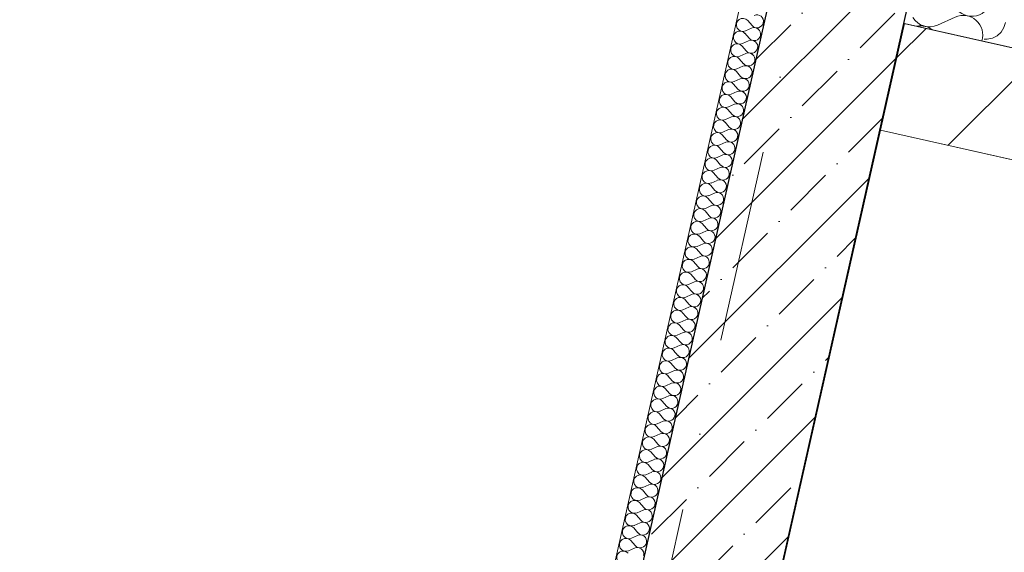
# Model space of a CAD drawing. Header units: millimetres. Extents: x -7218036 to -6920397, y 6117771 to 6333681.
# Tile 46 of 89: x -7184333 to -7182531, y 6148881 to 6149857. Entities that reach past the tile are written whole.
import ezdxf
from ezdxf.enums import TextEntityAlignment as Align

# ---------------------------------------------------------------- set-up
doc = ezdxf.new("R2010")
doc.units = ezdxf.units.MM
doc.header["$MEASUREMENT"] = 0
doc.linetypes.add('Штрихпунктирная', pattern=[670.277762, 352.777767, -176.388884, 0, -141.111112])
for name, color, linetype in [('S - автостоянка.АР', 7, 'Continuous'), ('АР-Стены_внутренние_пилоны.АР', 7, 'Continuous'), ('АР-Стены_Перегородки_100_.АР', 7, 'Continuous'), ('АР-Чертеж-Оси_Осевые размеры.АР', 7, 'Continuous')]:
    doc.layers.add(name, color=color, linetype=linetype)
for name, color, linetype, lineweight in [('АР-Стены_внутренние_пилоны.АР_Ном._пера__1', 7, 'Continuous', 30), ('АР-Стены_Перегородки_100_.АР_Ном._пера__1', 7, 'Continuous', 15), ('АР-Чертеж-Оси_Осевые размеры.АР_Ном._пера__120', 7, 'Continuous', 0)]:
    doc.layers.add(name, color=color, linetype=linetype, lineweight=lineweight)
doc.styles.add('РЎР“Р•РќР•Р\xa0Р\x98Р\xa0_РЎРўР\x98Р›Р¬_3', font='GOTHIC.TTF')

# ---------------------------------------------------------------- blocks, each defined once
blk = doc.blocks.new('*X186', base_point=(-6566190.3, 6562677.8))
at = {"layer": 'АР-Стены_Перегородки_100_.АР_Ном._пера__1', "color": 7, "linetype": 'Continuous', "lineweight": 0}
for p, q in [((-7182617.4, 6149875.6), (-7182637.4, 6149899)), ((-7182620.5, 6149861.6), (-7182653.1, 6149847))]:
    blk.add_line(p, q, dxfattribs=at)
for centre, start, end in [((-7182574.6, 6149968.5), 256.862, 347.8214), ((-7182590.2, 6149898.8), 220.4718, 77.8255), ((-7182605.9, 6149829.1), 342.0865, 114.2116), ((-7182667.7, 6149879.6), 212.0011, 294.2116), ((-7182683.4, 6149809.9), 52.6279, 102.0556)]:
    blk.add_arc(centre, 35.7, start, end, dxfattribs=at)
blk = doc.blocks.new('Стена_78_5', base_point=(-7182333.3, 6151547.9))
at = {"layer": 'АР-Стены_Перегородки_100_.АР_Ном._пера__1', "color": 7, "linetype": 'Continuous', "lineweight": 0, "flags": 128}
for points in [[(-7182366.2, 6151401.5), (-7182714.6, 6149850.1)], [(-7182714.6, 6149850.1), (-7182568.2, 6149817.3)]]:
    blk.add_lwpolyline(points, dxfattribs=at)
at = {"layer": 'АР-Стены_Перегородки_100_.АР', "color": 7, "lineweight": 0}
blk.add_blockref('*X186', (-6566190.3, 6562677.8), dxfattribs=at)
blk = doc.blocks.new('*X190', base_point=(-6566190.3, 6562677.8))
at = {"layer": 'АР-Стены_Перегородки_100_.АР_Ном._пера__1', "color": 7, "linetype": 'Continuous', "lineweight": 0}
for p, q in [((-7182531.4, 6149842.5), (-7182528.7, 6149852)), ((-7182552.5, 6149822.9), (-7182543.7, 6149827.3)), ((-7182543.7, 6149827.3), (-7182536.5, 6149834)), ((-7182536.5, 6149834), (-7182531.4, 6149842.5)), ((-7182567.3, 6149821.4), (-7182562.2, 6149821)), ((-7182562.2, 6149821), (-7182552.5, 6149822.9))]:
    blk.add_line(p, q, dxfattribs=at)
blk = doc.blocks.new('Стена_79_5', base_point=(-7182714.6, 6149850.1))
at = {"layer": 'АР-Стены_Перегородки_100_.АР_Ном._пера__1', "color": 7, "linetype": 'Continuous', "lineweight": 0, "flags": 128}
blk.add_lwpolyline([(-7182568.2, 6149817.3), (-7179790.8, 6149193.5)], dxfattribs=at)
at = {"layer": 'АР-Стены_Перегородки_100_.АР', "color": 7, "lineweight": 0}
blk.add_blockref('*X190', (-6566190.3, 6562677.8), dxfattribs=at)
blk = doc.blocks.new('Стена_81_5', base_point=(-7179544.4, 6149035.6))
at = {"layer": 'АР-Стены_внутренние_пилоны.АР', "linetype": 'Continuous', "lineweight": 0, "true_color": 0x000000}
h = blk.add_hatch(dxfattribs=at)
h.set_pattern_fill('БЛОКИ_БЕТОННЫЕ_ЭФФЕКТИВН_7C', color=18, style=0, pattern_type=2)
h.set_pattern_definition([(45, (-6566190.34, 6562677.8), (-127.279217, 127.279217), [])])
h.paths.add_polyline_path([(-7179644.4, 6149160.6), (-7182713.4, 6149849.9), (-7182757.2, 6149654.7), (-7179688.2, 6148965.5)])
at = {"layer": 'АР-Стены_внутренние_пилоны.АР_Ном._пера__1', "color": 7, "linetype": 'Continuous', "lineweight": 15, "flags": 128}
for points in [[(-7182713.4, 6149849.9), (-7182757.2, 6149654.7)], [(-7179644.4, 6149160.6), (-7182713.4, 6149849.9)], [(-7182757.2, 6149654.7), (-7179688.2, 6148965.5)]]:
    blk.add_lwpolyline(points, dxfattribs=at)
blk = doc.blocks.new('*X370', base_point=(-6566190.3, 6562677.8))
at = {"layer": 'АР-Стены_Перегородки_100_.АР_Ном._пера__1', "color": 7, "linetype": 'Continuous', "lineweight": 0}
for p, q in [((-7183000.2, 6149855.2), (-7182992.5, 6149846.1)), ((-7183005.4, 6149832), (-7182997.7, 6149822.9)), ((-7183004.4, 6149836.6), (-7182993.5, 6149841.5)), ((-7183009.6, 6149813.4), (-7182998.7, 6149818.3)), ((-7183014.8, 6149790.1), (-7183004, 6149795)), ((-7183010.6, 6149808.7), (-7183002.9, 6149799.7)), ((-7183015.9, 6149785.5), (-7183008.1, 6149776.4)), ((-7183021.1, 6149762.3), (-7183013.3, 6149753.2)), ((-7183020, 6149766.9), (-7183009.2, 6149771.8)), ((-7183026.3, 6149739), (-7183018.6, 6149730)), ((-7183025.2, 6149743.7), (-7183014.4, 6149748.6)), ((-7183030.5, 6149720.5), (-7183019.6, 6149725.3)), ((-7183035.7, 6149697.2), (-7183024.8, 6149702.1)), ((-7183031.5, 6149715.8), (-7183023.8, 6149706.8)), ((-7183036.7, 6149692.6), (-7183029, 6149683.5)), ((-7183041.9, 6149669.3), (-7183034.2, 6149660.3)), ((-7183040.9, 6149674), (-7183030, 6149678.9)), ((-7183046.1, 6149650.8), (-7183035.3, 6149655.6)), ((-7183051.3, 6149627.5), (-7183040.5, 6149632.4)), ((-7183047.2, 6149646.1), (-7183039.4, 6149637.1)), ((-7183052.4, 6149622.9), (-7183044.6, 6149613.8)), ((-7183057.6, 6149599.7), (-7183049.9, 6149590.6)), ((-7183056.5, 6149604.3), (-7183045.7, 6149609.2)), ((-7183062.8, 6149576.4), (-7183055.1, 6149567.4)), ((-7183061.8, 6149581.1), (-7183050.9, 6149586)), ((-7183067, 6149557.8), (-7183056.1, 6149562.7)), ((-7183072.2, 6149534.6), (-7183061.3, 6149539.5)), ((-7183068, 6149553.2), (-7183060.3, 6149544.1)), ((-7183073.2, 6149530), (-7183065.5, 6149520.9)), ((-7183078.5, 6149506.7), (-7183070.7, 6149497.7)), ((-7183077.4, 6149511.4), (-7183066.6, 6149516.3)), ((-7183082.6, 6149488.1), (-7183071.8, 6149493)), ((-7183087.9, 6149464.9), (-7183077, 6149469.8)), ((-7183083.7, 6149483.5), (-7183076, 6149474.4)), ((-7183088.9, 6149460.3), (-7183081.2, 6149451.2)), ((-7183094.1, 6149437), (-7183086.4, 6149428)), ((-7183093.1, 6149441.7), (-7183082.2, 6149446.6)), ((-7183099.3, 6149413.8), (-7183091.6, 6149404.7)), ((-7183098.3, 6149418.5), (-7183087.4, 6149423.3)), ((-7183103.5, 6149395.2), (-7183092.6, 6149400.1)), ((-7183108.7, 6149372), (-7183097.9, 6149376.9)), ((-7183104.6, 6149390.6), (-7183096.8, 6149381.5)), ((-7183109.8, 6149367.3), (-7183102, 6149358.3)), ((-7183115, 6149344.1), (-7183107.3, 6149335.1)), ((-7183113.9, 6149348.8), (-7183103.1, 6149353.6)), ((-7183119.2, 6149325.5), (-7183108.3, 6149330.4)), ((-7183124.4, 6149302.3), (-7183113.5, 6149307.2)), ((-7183120.2, 6149320.9), (-7183112.5, 6149311.8)), ((-7183125.4, 6149297.7), (-7183117.7, 6149288.6)), ((-7183130.6, 6149274.4), (-7183122.9, 6149265.4)), ((-7183129.6, 6149279.1), (-7183118.7, 6149283.9)), ((-7183135.9, 6149251.2), (-7183128.1, 6149242.1)), ((-7183134.8, 6149255.8), (-7183124, 6149260.7)), ((-7183140, 6149232.6), (-7183129.2, 6149237.5)), ((-7183145.2, 6149209.4), (-7183134.4, 6149214.3)), ((-7183141.1, 6149228), (-7183133.3, 6149218.9)), ((-7183146.3, 6149204.7), (-7183138.6, 6149195.7)), ((-7183151.5, 6149181.5), (-7183143.8, 6149172.4)), ((-7183150.5, 6149186.1), (-7183139.6, 6149191)), ((-7183155.7, 6149162.9), (-7183144.8, 6149167.8)), ((-7183160.9, 6149139.7), (-7183150, 6149144.6)), ((-7183156.7, 6149158.3), (-7183149, 6149149.2)), ((-7183161.9, 6149135), (-7183154.2, 6149126)), ((-7183167.2, 6149111.8), (-7183159.4, 6149102.7)), ((-7183166.1, 6149116.5), (-7183155.3, 6149121.3)), ((-7183172.4, 6149088.6), (-7183164.7, 6149079.5)), ((-7183171.3, 6149093.2), (-7183160.5, 6149098.1)), ((-7183176.6, 6149070), (-7183165.7, 6149074.9)), ((-7183177.6, 6149065.3), (-7183169.9, 6149056.3)), ((-7183182.8, 6149042.1), (-7183175.1, 6149033.1)), ((-7183181.8, 6149046.8), (-7183170.9, 6149051.6)), ((-7183188, 6149018.9), (-7183180.3, 6149009.8)), ((-7183187, 6149023.5), (-7183176.1, 6149028.4)), ((-7183192.2, 6149000.3), (-7183181.3, 6149005.2)), ((-7183197.4, 6148977.1), (-7183186.6, 6148981.9)), ((-7183193.2, 6148995.7), (-7183185.5, 6148986.6)), ((-7183198.5, 6148972.4), (-7183190.7, 6148963.4)), ((-7183203.7, 6148949.2), (-7183196, 6148940.1)), ((-7183202.6, 6148953.8), (-7183191.8, 6148958.7)), ((-7183208.9, 6148926), (-7183201.2, 6148916.9)), ((-7183207.9, 6148930.6), (-7183197, 6148935.5)), ((-7183213.1, 6148907.4), (-7183202.2, 6148912.3)), ((-7183214.1, 6148902.7), (-7183206.4, 6148893.7)), ((-7183218.3, 6148884.1), (-7183207.4, 6148889))]:
    blk.add_line(p, q, dxfattribs=at)
for centre, start, end in [((-7182983.4, 6149853.9), 347.3416, 114.2115), ((-7183009.3, 6149847.5), 40.4717, 294.2115), ((-7182983.4, 6149853.9), 220.4717, 347.3416), ((-7183014.5, 6149824.2), 40.4717, 294.2115), ((-7182988.6, 6149830.6), 220.4717, 347.3416), ((-7182988.6, 6149830.6), 347.3416, 114.2115), ((-7183019.7, 6149801), 40.4717, 294.2115), ((-7182993.9, 6149807.4), 347.3416, 114.2115), ((-7182999.1, 6149784.2), 347.3416, 114.2115), ((-7182993.9, 6149807.4), 220.4717, 347.3416), ((-7183024.9, 6149777.8), 40.4717, 294.2115), ((-7183004.3, 6149760.9), 347.3416, 114.2115), ((-7182999.1, 6149784.2), 220.4717, 347.3416), ((-7183030.1, 6149754.5), 40.4717, 294.2115), ((-7183004.3, 6149760.9), 220.4717, 347.3416), ((-7183035.3, 6149731.3), 40.4717, 294.2115), ((-7183009.5, 6149737.7), 347.3416, 114.2115), ((-7183040.6, 6149708.1), 40.4717, 294.2115), ((-7183014.7, 6149714.5), 347.3416, 114.2115), ((-7183009.5, 6149737.7), 220.4717, 347.3416), ((-7183019.9, 6149691.2), 347.3416, 114.2115), ((-7183014.7, 6149714.5), 220.4717, 347.3416), ((-7183045.8, 6149684.8), 40.4717, 294.2115), ((-7183019.9, 6149691.2), 220.4717, 347.3416), ((-7183051, 6149661.6), 40.4717, 294.2115), ((-7183025.2, 6149668), 220.4717, 347.3416), ((-7183025.2, 6149668), 347.3416, 114.2115), ((-7183056.2, 6149638.4), 40.4717, 294.2115), ((-7183030.4, 6149644.8), 347.3416, 114.2115), ((-7183035.6, 6149621.6), 347.3416, 114.2115), ((-7183030.4, 6149644.8), 220.4717, 347.3416), ((-7183061.4, 6149615.2), 40.4717, 294.2115), ((-7183035.6, 6149621.6), 220.4717, 347.3416), ((-7183066.6, 6149591.9), 40.4717, 294.2115), ((-7183040.8, 6149598.3), 220.4717, 347.3416), ((-7183040.8, 6149598.3), 347.3416, 114.2115), ((-7183071.9, 6149568.7), 40.4717, 294.2115), ((-7183046, 6149575.1), 347.3416, 114.2115), ((-7183077.1, 6149545.5), 40.4717, 294.2115), ((-7183051.2, 6149551.9), 347.3416, 114.2115), ((-7183046, 6149575.1), 220.4717, 347.3416), ((-7183056.5, 6149528.6), 347.3416, 114.2115), ((-7183051.2, 6149551.9), 220.4717, 347.3416), ((-7183082.3, 6149522.2), 40.4717, 294.2115), ((-7183056.5, 6149528.6), 220.4717, 347.3416), ((-7183087.5, 6149499), 40.4717, 294.2115), ((-7183061.7, 6149505.4), 220.4717, 347.3416), ((-7183061.7, 6149505.4), 347.3416, 114.2115), ((-7183092.7, 6149475.8), 40.4717, 294.2115), ((-7183066.9, 6149482.2), 347.3416, 114.2115), ((-7183072.1, 6149458.9), 347.3416, 114.2115), ((-7183066.9, 6149482.2), 220.4717, 347.3416), ((-7183098, 6149452.5), 40.4717, 294.2115), ((-7183072.1, 6149458.9), 220.4717, 347.3416), ((-7183103.2, 6149429.3), 40.4717, 294.2115), ((-7183077.3, 6149435.7), 220.4717, 347.3416), ((-7183077.3, 6149435.7), 347.3416, 114.2115), ((-7183108.4, 6149406.1), 40.4717, 294.2115), ((-7183082.5, 6149412.5), 347.3416, 114.2115), ((-7183113.6, 6149382.8), 40.4717, 294.2115), ((-7183087.8, 6149389.2), 347.3416, 114.2115), ((-7183082.5, 6149412.5), 220.4717, 347.3416), ((-7183093, 6149366), 347.3416, 114.2115), ((-7183087.8, 6149389.2), 220.4717, 347.3416), ((-7183118.8, 6149359.6), 40.4717, 294.2115), ((-7183093, 6149366), 220.4717, 347.3416), ((-7183124, 6149336.4), 40.4717, 294.2115), ((-7183098.2, 6149342.8), 347.3416, 114.2115), ((-7183129.3, 6149313.2), 40.4717, 294.2115), ((-7183103.4, 6149319.6), 347.3416, 114.2115), ((-7183098.2, 6149342.8), 220.4717, 347.3416), ((-7183108.6, 6149296.3), 347.3416, 114.2115), ((-7183103.4, 6149319.6), 220.4717, 347.3416), ((-7183134.5, 6149289.9), 40.4717, 294.2115), ((-7183108.6, 6149296.3), 220.4717, 347.3416), ((-7183139.7, 6149266.7), 40.4717, 294.2115), ((-7183113.9, 6149273.1), 220.4717, 347.3416), ((-7183113.9, 6149273.1), 347.3416, 114.2115), ((-7183144.9, 6149243.5), 40.4717, 294.2115), ((-7183119.1, 6149249.9), 347.3416, 114.2115), ((-7183150.1, 6149220.2), 40.4717, 294.2115), ((-7183124.3, 6149226.6), 347.3416, 114.2115), ((-7183119.1, 6149249.9), 220.4717, 347.3416), ((-7183129.5, 6149203.4), 347.3416, 114.2115), ((-7183124.3, 6149226.6), 220.4717, 347.3416), ((-7183155.3, 6149197), 40.4717, 294.2115), ((-7183129.5, 6149203.4), 220.4717, 347.3416), ((-7183160.6, 6149173.8), 40.4717, 294.2115), ((-7183134.7, 6149180.2), 347.3416, 114.2115), ((-7183165.8, 6149150.5), 40.4717, 294.2115), ((-7183139.9, 6149156.9), 347.3416, 114.2115), ((-7183134.7, 6149180.2), 220.4717, 347.3416), ((-7183145.2, 6149133.7), 347.3416, 114.2115), ((-7183139.9, 6149156.9), 220.4717, 347.3416), ((-7183171, 6149127.3), 40.4717, 294.2115), ((-7183145.2, 6149133.7), 220.4717, 347.3416), ((-7183176.2, 6149104.1), 40.4717, 294.2115), ((-7183150.4, 6149110.5), 220.4717, 347.3416), ((-7183150.4, 6149110.5), 347.3416, 114.2115), ((-7183181.4, 6149080.8), 40.4717, 294.2115), ((-7183155.6, 6149087.2), 347.3416, 114.2115), ((-7183160.8, 6149064), 347.3416, 114.2115), ((-7183155.6, 6149087.2), 220.4717, 347.3416), ((-7183186.7, 6149057.6), 40.4717, 294.2115), ((-7183166, 6149040.8), 347.3416, 114.2115), ((-7183160.8, 6149064), 220.4717, 347.3416), ((-7183191.9, 6149034.4), 40.4717, 294.2115), ((-7183166, 6149040.8), 220.4717, 347.3416), ((-7183197.1, 6149011.2), 40.4717, 294.2115), ((-7183171.2, 6149017.6), 347.3416, 114.2115), ((-7183202.3, 6148987.9), 40.4717, 294.2115), ((-7183176.5, 6148994.3), 347.3416, 114.2115), ((-7183171.2, 6149017.6), 220.4717, 347.3416), ((-7183181.7, 6148971.1), 347.3416, 114.2115), ((-7183176.5, 6148994.3), 220.4717, 347.3416), ((-7183207.5, 6148964.7), 40.4717, 294.2115), ((-7183181.7, 6148971.1), 220.4717, 347.3416), ((-7183212.7, 6148941.5), 40.4717, 294.2115), ((-7183186.9, 6148947.9), 220.4717, 347.3416), ((-7183186.9, 6148947.9), 347.3416, 114.2115), ((-7183218, 6148918.2), 40.4717, 294.2115), ((-7183192.1, 6148924.6), 347.3416, 114.2115), ((-7183197.3, 6148901.4), 347.3416, 114.2115), ((-7183192.1, 6148924.6), 220.4717, 347.3416), ((-7183223.2, 6148895), 40.4717, 294.2115), ((-7183202.6, 6148878.2), 347.3416, 114.2115), ((-7183197.3, 6148901.4), 220.4717, 347.3416), ((-7183228.4, 6148871.8), 40.4717, 294.2115)]:
    blk.add_arc(centre, 11.9, start, end, dxfattribs=at)
blk = doc.blocks.new('Стена_196_5', base_point=(-7185857.8, 6136996.3))
at = {"layer": 'АР-Стены_Перегородки_100_.АР_Ном._пера__1', "color": 7, "linetype": 'Continuous', "lineweight": 0, "flags": 128}
for points in [[(-7182569, 6151867.3), (-7185906.5, 6137007.3)], [(-7185857.8, 6136996.3), (-7182533.4, 6151797.8)]]:
    blk.add_lwpolyline(points, dxfattribs=at)
at = {"layer": 'АР-Стены_Перегородки_100_.АР', "color": 7, "lineweight": 0}
blk.add_blockref('*X370', (-6566190.3, 6562677.8), dxfattribs=at)
blk = doc.blocks.new('Стандартный Маркер Сетки[11]_5', base_point=(-7182312.1, 6152552))
at = {"layer": 'АР-Чертеж-Оси_Осевые размеры.АР_Ном._пера__120', "color": 7, "linetype": 'Штрихпунктирная', "lineweight": 0}
blk.add_line((-7182531.3, 6151576.3), (-7187093.8, 6131261.9), dxfattribs=at)
at = {"layer": 'АР-Чертеж-Оси_Осевые размеры.АР_Ном._пера__120', "color": 7, "lineweight": 0, "style": 'РЎР“Р•РќР•Р\xa0Р\x98Р\xa0_РЎРўР\x98Р›Р¬_3'}
blk.add_attdef('AC_MarkerText_1', text='', height=350, rotation=347.3417, dxfattribs=at).set_placement((-7187352.5, 6129979.4), align=Align.TOP_CENTER)
blk = doc.blocks.new('Стандартный Маркер Сетки[25]_5', base_point=(-7182312.1, 6152552))
at = {"layer": 'АР-Чертеж-Оси_Осевые размеры.АР_Ном._пера__120', "color": 7, "linetype": 'Штрихпунктирная', "lineweight": 0}
blk.add_line((-7182531.3, 6151576.3), (-7187093.8, 6131261.9), dxfattribs=at)
at = {"layer": 'АР-Чертеж-Оси_Осевые размеры.АР_Ном._пера__120', "color": 7, "lineweight": 0, "style": 'РЎР“Р•РќР•Р\xa0Р\x98Р\xa0_РЎРўР\x98Р›Р¬_3'}
blk.add_attdef('AC_MarkerText_1', text='', height=350, rotation=347.3417, dxfattribs=at).set_placement((-7187352.5, 6129979.4), align=Align.TOP_CENTER)
blk = doc.blocks.new('Стандартный Маркер Сетки[26]_5', base_point=(-7182312.1, 6152552))
at = {"layer": 'АР-Чертеж-Оси_Осевые размеры.АР_Ном._пера__120', "color": 7, "linetype": 'Штрихпунктирная', "lineweight": 0}
blk.add_line((-7182531.3, 6151576.3), (-7187093.8, 6131261.9), dxfattribs=at)
at = {"layer": 'АР-Чертеж-Оси_Осевые размеры.АР_Ном._пера__120', "color": 7, "lineweight": 0, "style": 'РЎР“Р•РќР•Р\xa0Р\x98Р\xa0_РЎРўР\x98Р›Р¬_3'}
blk.add_attdef('AC_MarkerText_1', text='', height=350, rotation=347.3417, dxfattribs=at).set_placement((-7187352.5, 6129979.4), align=Align.TOP_CENTER)
blk = doc.blocks.new('Стандартный Маркер Сетки[27]_5', base_point=(-7182312.1, 6152552))
at = {"layer": 'АР-Чертеж-Оси_Осевые размеры.АР_Ном._пера__120', "color": 7, "linetype": 'Штрихпунктирная', "lineweight": 0}
blk.add_line((-7182531.3, 6151576.3), (-7187093.8, 6131261.9), dxfattribs=at)
at = {"layer": 'АР-Чертеж-Оси_Осевые размеры.АР_Ном._пера__120', "color": 7, "lineweight": 0, "style": 'РЎР“Р•РќР•Р\xa0Р\x98Р\xa0_РЎРўР\x98Р›Р¬_3'}
blk.add_attdef('AC_MarkerText_1', text='', height=350, rotation=347.3417, dxfattribs=at).set_placement((-7187352.5, 6129979.4), align=Align.TOP_CENTER)
blk = doc.blocks.new('Стандартный Маркер Сетки[70]_5', base_point=(-7182312.1, 6152552))
at = {"layer": 'АР-Чертеж-Оси_Осевые размеры.АР_Ном._пера__120', "color": 7, "linetype": 'Штрихпунктирная', "lineweight": 0}
blk.add_line((-7182531.3, 6151576.3), (-7187093.8, 6131261.9), dxfattribs=at)
at = {"layer": 'АР-Чертеж-Оси_Осевые размеры.АР_Ном._пера__120', "color": 7, "lineweight": 0, "style": 'РЎР“Р•РќР•Р\xa0Р\x98Р\xa0_РЎРўР\x98Р›Р¬_3'}
blk.add_attdef('AC_MarkerText_1', text='', height=350, rotation=347.3417, dxfattribs=at).set_placement((-7187352.5, 6129979.4), align=Align.TOP_CENTER)
blk = doc.blocks.new('Стандартный Маркер Сетки[84]_5', base_point=(-7182312.1, 6152552))
at = {"layer": 'АР-Чертеж-Оси_Осевые размеры.АР_Ном._пера__120', "color": 7, "linetype": 'Штрихпунктирная', "lineweight": 0}
blk.add_line((-7182531.3, 6151576.3), (-7187093.8, 6131261.9), dxfattribs=at)
at = {"layer": 'АР-Чертеж-Оси_Осевые размеры.АР_Ном._пера__120', "color": 7, "lineweight": 0, "style": 'РЎР“Р•РќР•Р\xa0Р\x98Р\xa0_РЎРўР\x98Р›Р¬_3'}
blk.add_attdef('AC_MarkerText_1', text='', height=350, rotation=347.3417, dxfattribs=at).set_placement((-7187352.5, 6129979.4), align=Align.TOP_CENTER)
blk = doc.blocks.new('Стандартный Маркер Сетки[85]_5', base_point=(-7182312.1, 6152552))
at = {"layer": 'АР-Чертеж-Оси_Осевые размеры.АР_Ном._пера__120', "color": 7, "linetype": 'Штрихпунктирная', "lineweight": 0}
blk.add_line((-7182531.3, 6151576.3), (-7187093.8, 6131261.9), dxfattribs=at)
at = {"layer": 'АР-Чертеж-Оси_Осевые размеры.АР_Ном._пера__120', "color": 7, "lineweight": 0, "style": 'РЎР“Р•РќР•Р\xa0Р\x98Р\xa0_РЎРўР\x98Р›Р¬_3'}
blk.add_attdef('AC_MarkerText_1', text='', height=350, rotation=347.3417, dxfattribs=at).set_placement((-7187352.5, 6129979.4), align=Align.TOP_CENTER)
blk = doc.blocks.new('Стандартный Маркер Сетки[86]_5', base_point=(-7182312.1, 6152552))
at = {"layer": 'АР-Чертеж-Оси_Осевые размеры.АР_Ном._пера__120', "color": 7, "linetype": 'Штрихпунктирная', "lineweight": 0}
blk.add_line((-7182531.3, 6151576.3), (-7187093.8, 6131261.9), dxfattribs=at)
at = {"layer": 'АР-Чертеж-Оси_Осевые размеры.АР_Ном._пера__120', "color": 7, "lineweight": 0, "style": 'РЎР“Р•РќР•Р\xa0Р\x98Р\xa0_РЎРўР\x98Р›Р¬_3'}
blk.add_attdef('AC_MarkerText_1', text='', height=350, rotation=347.3417, dxfattribs=at).set_placement((-7187352.5, 6129979.4), align=Align.TOP_CENTER)
blk = doc.blocks.new('Стена_272_5', base_point=(-7184058.3, 6144437.7))
at = {"layer": 'АР-Стены_внутренние_пилоны.АР', "linetype": 'Continuous', "lineweight": 0, "true_color": 0x000000}
h = blk.add_hatch(dxfattribs=at)
h.set_pattern_fill('ЖЕЛЕЗОБЕТОН__PROJECT__0005', color=18, style=0, pattern_type=2)
h.set_pattern_definition([(45, (-6566190.34, 6562677.8), (-84.852814, 84.852814), []), (45, (-6566232.77, 6562720.22), (-84.852814, 84.852814), [90, -30, 0, -30])])
h.paths.add_polyline_path([(-7183936.4, 6144410.3), (-7182333.3, 6151547.9), (-7182533.4, 6151797.8), (-7184180.3, 6144465.1)])
at = {"layer": 'АР-Стены_внутренние_пилоны.АР_Ном._пера__1', "color": 7, "linetype": 'Continuous', "lineweight": 30, "flags": 128}
for points in [[(-7182533.4, 6151797.8), (-7184180.3, 6144465.1)], [(-7183936.4, 6144410.3), (-7182333.3, 6151547.9)]]:
    blk.add_lwpolyline(points, dxfattribs=at)

msp = doc.modelspace()

# ---------------------------------------------------------------- linework, layer by layer
at = {"layer": 'S - автостоянка.АР', "color": 254, "linetype": 'Continuous', "lineweight": 0, "true_color": 0xd1c7d6, "flags": 128}
msp.add_lwpolyline([(-7182757.2, 6149654.7), (-7183250, 6147463.5), (-7179909.2, 6146712.2), (-7178494, 6146393.9), (-7178001.3, 6148585.2), (-7178002.5, 6148585.4), (-7177534.8, 6150664.8), (-7178977.5, 6150989.2), (-7179445.1, 6148909.9)], close=True, dxfattribs=at)

# ---------------------------------------------------------------- block references
at = {"layer": 'АР-Стены_внутренние_пилоны.АР', "color": 7, "lineweight": 0}
for name, p in [('Стена_272_5', (-7184058.3, 6144437.7)), ('Стена_81_5', (-7179544.4, 6149035.6))]:
    msp.add_blockref(name, p, dxfattribs=at)
at = {"layer": 'АР-Стены_Перегородки_100_.АР', "color": 7, "lineweight": 0}
for name, p in [('Стена_196_5', (-7185857.8, 6136996.3)), ('Стена_78_5', (-7182333.3, 6151547.9)), ('Стена_79_5', (-7182714.6, 6149850.1))]:
    msp.add_blockref(name, p, dxfattribs=at)
at = {"layer": 'АР-Чертеж-Оси_Осевые размеры.АР', "color": 8, "linetype": 'Continuous', "lineweight": 15}
for name in ['Стандартный Маркер Сетки[11]_5', 'Стандартный Маркер Сетки[25]_5', 'Стандартный Маркер Сетки[26]_5', 'Стандартный Маркер Сетки[27]_5', 'Стандартный Маркер Сетки[70]_5', 'Стандартный Маркер Сетки[84]_5', 'Стандартный Маркер Сетки[85]_5', 'Стандартный Маркер Сетки[86]_5']:
    msp.add_blockref(name, (-7182312.1, 6152552), dxfattribs=at)

doc.saveas('drawing.dxf')
